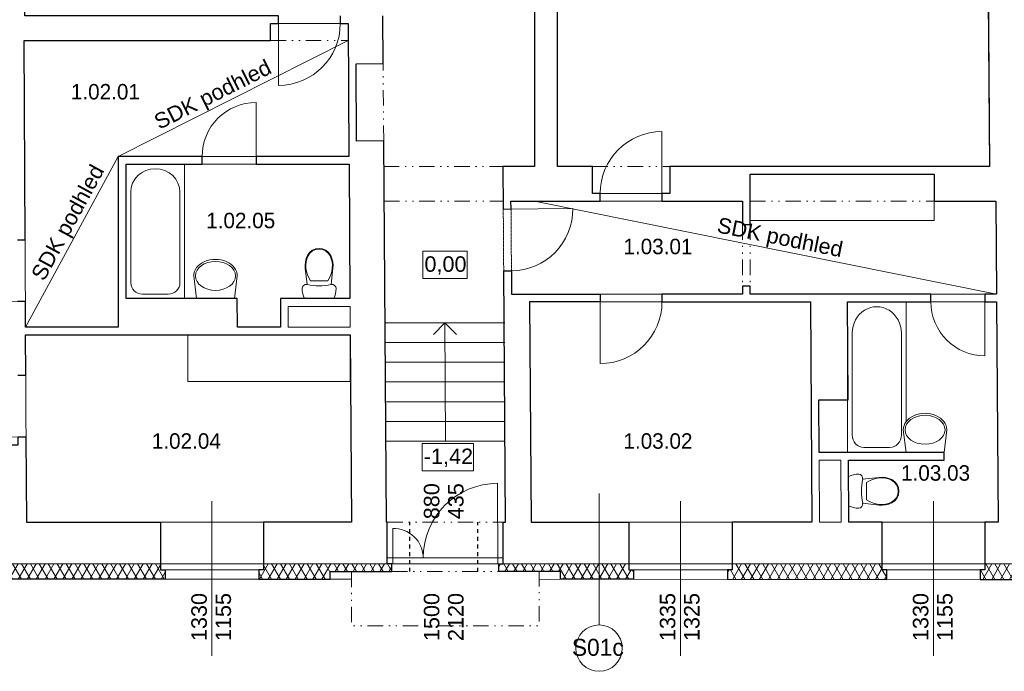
# Model space of a CAD drawing. Extents: x 24941 to 62406, y 21375 to 53554.
# Tile 2 of 5: x 31406 to 44136, y 21375 to 29802. Entities that reach past the tile are written whole.
import ezdxf

# ---------------------------------------------------------------- set-up
doc = ezdxf.new("R2010")
doc.units = 0
doc.header["$MEASUREMENT"] = 0
doc.set_wipeout_variables(frame=1)
for name, pattern in [('DGN Style 2', [0.643626, 0.386175, -0.25745]), ('Wipeout_Contour', [1000, 0, -1000]), ('Čerchovaná se dvěma tečkami M', [455, 200, -75, 15, -75, 15, -75]), ('čárkovaná S', [100, 50, -50])]:
    doc.linetypes.add(name, pattern=pattern)
for name, color, linetype, lineweight in [('2D VÝPLNĚ_Číslo_pera__4', 91, 'Continuous', 13), ('2D ČÁRY_Číslo_pera__1', 7, 'Continuous', 15), ('2D ČÁRY_Číslo_pera__2', 1, 'Continuous', 25), ('2D ČÁRY_Číslo_pera__3', 150, 'Continuous', 13), ('2D ČÁRY_Číslo_pera__4', 91, 'Continuous', 13), ('komín_Číslo_pera__1', 7, 'Continuous', 15), ('NÁBYTEK A ZAŘÍZENÍ_Číslo_pera__3', 150, 'Continuous', 13), ('POZNÁMKY.TEXT_Číslo_pera__1', 7, 'Continuous', 15), ('POZNÁMKY.TEXT_Číslo_pera__4', 91, 'Continuous', 13), ('zdi_Číslo_pera__1', 7, 'Continuous', 15), ('zdivo_Číslo_pera__1', 7, 'Continuous', 15)]:
    doc.layers.add(name, color=color, linetype=linetype, lineweight=lineweight)
for name, color, linetype in [('2D ČÁRY', 7, 'Continuous'), ('NÁBYTEK A ZAŘÍZENÍ', 7, 'Continuous'), ('POZNÁMKY.POPISKA', 7, 'Continuous')]:
    doc.layers.add(name, color=color, linetype=linetype)
doc.layers.add('POZNÁMKY.POPISKA_Číslo_pera__241', color=9, linetype='Continuous', lineweight=13, true_color=0x808080)
doc.styles.add('GENERATED_STYLE_1', font='arial.ttf')
doc.styles.add('GENERATED_STYLE_3', font='txt')
pattern_1 = [(60, (0, 0), (-86.60254, 50), []), (120, (0, 0), (86.60254, 50), [])]

# ---------------------------------------------------------------- blocks, each defined once
blk = doc.blocks.new('WC s nádržkou 1 11')
at = {"linetype": 'Wipeout_Contour', "ltscale": 15629.429493}
blk.add_wipeout([(31, 650), (18, 619), (8, 587), (2, 554), (0, 520), (5, 498), (20, 479), (40, 469), (64, 469), (41, 257), (39, 215), (44, 173), (54, 132), (70, 92), (97, 54), (132, 25), (174, 6), (220, 0), (266, 6), (308, 25), (343, 54), (370, 92), (386, 132), (396, 173), (401, 215), (399, 257), (376, 469), (400, 469), (420, 479), (435, 498), (440, 520), (438, 554), (432, 587), (422, 619), (409, 650)], dxfattribs=at).dxf.layer = 'NÁBYTEK A ZAŘÍZENÍ'
at = {"layer": 'NÁBYTEK A ZAŘÍZENÍ_Číslo_pera__3', "linetype": 'Continuous'}
for p, q in [((31, 650), (18, 619)), ((409, 650), (31, 650)), ((422, 619), (409, 650)), ((2, 554), (0, 520)), ((0, 520), (5, 498)), ((8, 587), (2, 554)), ((18, 619), (8, 587)), ((432, 587), (422, 619)), ((438, 554), (432, 587)), ((435, 498), (440, 520)), ((440, 520), (438, 554)), ((5, 498), (20, 479)), ((20, 479), (40, 469)), ((40, 469), (64, 469)), ((64, 469), (41, 257)), ((107, 419), (86, 381)), ((333, 419), (107, 419)), ((354, 381), (333, 419)), ((399, 257), (376, 469)), ((376, 469), (400, 469)), ((400, 469), (420, 479)), ((420, 479), (435, 498)), ((41, 257), (39, 215)), ((49, 256), (47, 215)), ((56, 299), (49, 256)), ((68, 341), (56, 299)), ((86, 381), (68, 341)), ((372, 341), (354, 381)), ((384, 299), (372, 341)), ((391, 256), (384, 299)), ((393, 215), (391, 256)), ((401, 215), (399, 257)), ((39, 215), (44, 173)), ((44, 173), (54, 132)), ((47, 215), (52, 174)), ((52, 174), (62, 134)), ((54, 132), (70, 92)), ((62, 134), (78, 96)), ((362, 96), (378, 134)), ((370, 92), (386, 132)), ((378, 134), (388, 174)), ((386, 132), (396, 173)), ((388, 174), (393, 215)), ((396, 173), (401, 215)), ((70, 92), (97, 54)), ((78, 96), (102, 60)), ((97, 54), (132, 25)), ((102, 60), (136, 32)), ((132, 25), (174, 6)), ((136, 32), (176, 14)), ((174, 6), (220, 0)), ((176, 14), (220, 8)), ((220, 8), (264, 14)), ((220, 0), (266, 6)), ((264, 14), (304, 32)), ((266, 6), (308, 25)), ((304, 32), (338, 60)), ((308, 25), (343, 54)), ((338, 60), (362, 96)), ((343, 54), (370, 92))]:
    blk.add_line(p, q, dxfattribs=at)
blk.add_ellipse((220, -298), major_axis=(785, 0), ratio=0.9963, start_param=1.370375, end_param=1.771221, dxfattribs=at)
blk = doc.blocks.new('Vana 01 11_2')
at = {"layer": 'NÁBYTEK A ZAŘÍZENÍ_Číslo_pera__3', "linetype": 'Continuous'}
for p, q in [((0, 0), (0, 757)), ((0, 757), (1950, 757)), ((1544, 697), (227, 697)), ((1950, 757), (1950, 0)), ((65, 212), (65, 545)), ((0, 0), (1950, 0)), ((1544, 61), (227, 61))]:
    blk.add_line(p, q, dxfattribs=at)
for centre, major_axis, start_param, end_param in [((227, 545), (162, 0), 1.570796, 3.141593), ((1544, 379), (341, 0), 4.712389, 7.853982), ((227, 212), (162, 0), 3.141593, 4.712389)]:
    blk.add_ellipse(centre, major_axis=major_axis, ratio=0.932238, start_param=start_param, end_param=end_param, dxfattribs=at)
blk = doc.blocks.new('Umyvadlo oválné 11')
at = {"linetype": 'Wipeout_Contour', "ltscale": 7091.437021}
blk.add_wipeout([(0, 214), (2, 185), (10, 158), (21, 132), (49, 94), (82, 63), (145, 28), (212, 7), (281, 0), (350, 7), (417, 28), (480, 63), (514, 94), (541, 132), (553, 158), (560, 185), (562, 214), (527, 508), (35, 508), (-1, 214)], dxfattribs=at).dxf.layer = 'NÁBYTEK A ZAŘÍZENÍ'
at = {"layer": 'NÁBYTEK A ZAŘÍZENÍ_Číslo_pera__3', "linetype": 'Continuous'}
for p, q in [((35, 508), (-1, 214)), ((36, 508), (35, 508)), ((527, 508), (35, 508)), ((527, 508), (527, 508)), ((562, 214), (527, 508))]:
    blk.add_line(p, q, dxfattribs=at)
blk.add_ellipse((281, 214), major_axis=(-258, 0), ratio=0.726361, dxfattribs=at)
blk.add_ellipse((281, 214), major_axis=(-281, 0), ratio=0.760953, start_param=0, end_param=3.141593, dxfattribs=at)
blk = doc.blocks.new('Vana 01 11_3')
at = {"layer": 'NÁBYTEK A ZAŘÍZENÍ_Číslo_pera__3', "linetype": 'Continuous'}
for p, q in [((0, 0), (0, 757)), ((0, 757), (1738, 757)), ((1376, 697), (203, 697)), ((1738, 757), (1738, 0)), ((58, 212), (58, 545)), ((0, 0), (1738, 0)), ((1376, 61), (203, 61))]:
    blk.add_line(p, q, dxfattribs=at)
for centre, major_axis, start_param, end_param in [((203, 545), (0, 151), 0, 1.570796), ((1376, 379), (0, 318), 3.141593, 6.283185), ((203, 212), (0, 151), 1.570796, 3.141593)]:
    blk.add_ellipse(centre, major_axis=major_axis, ratio=0.955862, start_param=start_param, end_param=end_param, dxfattribs=at)
blk = doc.blocks.new('LINE_11611', base_point=(38897, 23675))
at = {"layer": 'POZNÁMKY.POPISKA_Číslo_pera__241', "linetype": 'Continuous'}
blk.add_line((38897, 23675), (38897, 21975), dxfattribs=at)
blk.add_circle((38897, 21675), 300, dxfattribs=at)
blk = doc.blocks.new('LINE_11707', base_point=(36910, 24352))
at = {"layer": '2D ČÁRY_Číslo_pera__3', "linetype": 'Continuous'}
for p, q in [((36905, 25882), (36756, 25731)), ((36910, 24352), (36905, 25882)), ((36905, 25882), (37056, 25732))]:
    blk.add_line(p, q, dxfattribs=at)

msp = doc.modelspace()

# ---------------------------------------------------------------- hatches: boundary and pattern name
at = {"layer": '2D VÝPLNĚ_Číslo_pera__4', "linetype": 'Continuous'}
h = msp.add_hatch(dxfattribs=at)
h.set_pattern_fill('TEPELNA_IZOLACE_MINERÁL', color=8, style=0, pattern_type=2)
h.set_pattern_definition(pattern_1)
h.paths.add_polyline_path([(26176.5, 24856.7), (26190.7, 22564.4), (33287.5, 22564.3), (33287.5, 22688.3), (33227.5, 22688.3), (33227.5, 22764.3), (26389.5, 22764.4), (26376.8, 24797.9), (26300.8, 24797.5), (26300.5, 24857.5)], flags=0)
h = msp.add_hatch(dxfattribs=at)
h.set_pattern_fill('TEPELNA_IZOLACE_MINERÁL', color=8, style=0, pattern_type=2)
h.set_pattern_definition(pattern_1)
h.paths.add_polyline_path([(34556.3, 22688.3), (34496.3, 22688.3), (34496.3, 22564.3), (35419, 22564.3), (35419, 22664.3), (36219, 22664.3), (36219, 22764.3), (34556.3, 22764.3)], flags=0)
h = msp.add_hatch(dxfattribs=at)
h.set_pattern_fill('TEPELNA_IZOLACE_MINERÁL', color=8, style=0, pattern_type=2)
h.set_pattern_definition(pattern_1)
h.paths.add_polyline_path([(38399.2, 22564.3), (39341.3, 22564.3), (39341.3, 22688.3), (39281.3, 22688.3), (39281.3, 22764.3), (37599.2, 22764.3), (37599.2, 22664.3), (38399.2, 22664.3)], flags=0)
h = msp.add_hatch(dxfattribs=at)
h.set_pattern_fill('TEPELNA_IZOLACE_MINERÁL', color=8, style=0, pattern_type=2)
h.set_pattern_definition(pattern_1)
h.paths.add_polyline_path([(40557.1, 22688.3), (40557.1, 22564.3), (42616.3, 22564.2), (42616.3, 22688.2), (42556.3, 22688.2), (42556.3, 22764.2), (40617.1, 22764.3), (40617.1, 22688.3)], flags=0)
h = msp.add_hatch(dxfattribs=at)
h.set_pattern_fill('TEPELNA_IZOLACE_MINERÁL', color=8, style=0, pattern_type=2)
h.set_pattern_definition(pattern_1)
h.paths.add_polyline_path([(43825.1, 22688.2), (43825.1, 22564.2), (45025, 22564.2), (45025, 22688.2), (44965, 22688.2), (44965, 22764.2), (43885.1, 22764.2), (43885.1, 22688.2)], flags=0)

# ---------------------------------------------------------------- linework, layer by layer
at = {"layer": '2D ČÁRY_Číslo_pera__1', "color": 8, "linetype": 'Continuous'}
for p, q in [((38060.5, 32181.2), (38060.5, 27904.2)), ((38360.5, 32041.1), (38360.5, 27904.2)), ((34650.7, 29531.9), (34650.7, 29751.9)), ((35755.1, 29232.6), (36105.1, 29235.1)), ((35762.2, 28232.6), (36112.2, 28235.1)), ((32681.1, 25824.3), (32681.1, 28031.9)), ((32681.1, 28031.9), (35663.6, 28031.9)), ((32781.1, 26194.3), (32781.1, 27931.9)), ((32781.1, 27931.9), (35664.3, 27931.9)), ((37654.5, 27904.2), (38060.5, 27904.2)), ((38360.5, 27904.2), (38810.5, 27904.2)), ((38810.5, 27904.2), (38810.5, 27554.2)), ((39810.5, 27904.2), (39810.5, 27554.2)), ((39810.5, 27904.2), (43944.7, 27904.2)), ((40850.6, 27804.2), (43227.9, 27804.2)), ((40850.6, 27154.2), (40850.6, 27804.2)), ((43227.9, 27454.2), (43227.9, 27804.2)), ((38810.5, 27554.2), (39810.5, 27554.2)), ((37757.7, 27454.2), (40750.6, 27454.2)), ((40750.6, 27454.2), (40750.6, 27154.2)), ((43227.9, 27454.2), (44027.9, 27454.2)), ((40850.6, 27154.2), (40750.6, 27154.2)), ((40850.6, 26354.2), (40750.6, 26354.2)), ((40750.6, 26354.2), (40750.6, 26254.2)), ((40850.6, 26354.2), (40850.6, 26254.2)), ((37766.2, 26254.2), (40750.6, 26254.2)), ((40850.6, 26254.2), (44036.3, 26254.2)), ((37996.9, 26154.2), (41628.7, 26154.2)), ((41628.7, 26154.2), (41646.4, 23304.2)), ((42108.7, 26154.2), (44037.1, 26154.2)), ((37679.6, 25881.9), (36130.6, 25881.9)), ((37679.6, 25626.9), (36132.4, 25626.9)), ((37679.6, 25371.9), (36134.2, 25371.9)), ((37679.6, 25116.9), (36136, 25116.9)), ((37679.6, 24861.9), (36137.8, 24861.9)), ((41736.6, 24884.2), (41740.8, 24204.2)), ((37679.6, 24351.9), (36139.6, 24351.9)), ((41741.5, 24104.2), (41746.4, 23304.2)), ((41741.5, 24104.2), (42021.5, 24104.2)), ((42021.5, 24104.2), (42026.4, 23304.2)), ((42121.5, 24104.2), (43357.2, 24104.2)), ((33227.5, 22688.3), (33227.5, 23304.3)), ((34556.3, 22688.3), (34556.3, 23304.3)), ((36159, 22764.3), (36159, 23304.3)), ((37659.2, 22764.3), (37659.2, 23304.3)), ((39281.3, 22688.3), (39281.3, 23304.3)), ((40617.1, 22688.3), (40617.1, 23304.3)), ((42556.3, 22688.2), (42556.3, 23304.2)), ((43885.1, 22688.2), (43885.1, 23304.2)), ((33287.5, 22564.3), (33287.5, 22688.3)), ((34496.3, 22564.3), (34496.3, 22688.3)), ((35419, 22664.3), (35419, 22564.3)), ((36219, 22664.3), (36219, 22764.3)), ((37599.2, 22664.3), (37599.2, 22764.3)), ((38399.2, 22664.3), (38399.2, 22564.3)), ((39341.3, 22564.3), (39341.3, 22688.3)), ((40557.1, 22564.3), (40557.1, 22688.3)), ((42616.3, 22564.2), (42616.3, 22688.2)), ((43825.1, 22564.2), (43825.1, 22688.2)), ((26190.7, 22564.4), (35694.3, 22564.3)), ((38124.3, 22564.3), (50879.5, 22564.2))]:
    msp.add_line(p, q, dxfattribs=at)
at = {"layer": '2D ČÁRY_Číslo_pera__2', "color": 8, "linetype": 'čárkovaná S'}
for p, q in [((36450.9, 22664.3), (36450.9, 23304.3)), ((37328.2, 22664.3), (37328.2, 23304.3))]:
    msp.add_line(p, q, dxfattribs=at)
at = {"layer": '2D ČÁRY_Číslo_pera__2', "color": 8, "linetype": 'Continuous', "flags": 128}
msp.add_lwpolyline([(31376.1, 26955.8), (31476.1, 26956.3), (31464.8, 29531.9), (34650.7, 29531.9), (34650.7, 29751.9), (34751.4, 29751.9), (34751.4, 29851.9), (31473.4, 29851.9), (31463.2, 32191.9), (34680.6, 32191.9), (34680.6, 32291.9), (34580.6, 32291.9), (34580.6, 32511.9), (31451.8, 32511.9), (31439.4, 35326.7), (31339.4, 35326.3)], dxfattribs=at)
for points in [[(37758.4, 27354.2), (37757.7, 27454.2), (38910.5, 27454.2), (38910.5, 27554.2), (38810.5, 27554.2), (38810.5, 27904.2), (38360.5, 27904.2), (38360.5, 32041.1), (39930.2, 32043), (39929.5, 32659.4), (39989.5, 32659.5), (39989.3, 32783.5), (37860.5, 32781), (37860.5, 32481), (37814.4, 32480.9), (37814.5, 32356.9), (37874.5, 32357), (37874.7, 32181), (38060.5, 32181.2), (38060.5, 27904.2), (37654.5, 27904.2), (37658.4, 27353.5)], [(39281.3, 23304.3), (39281.3, 22688.3), (39341.3, 22688.3), (39341.3, 22564.3), (38399.2, 22564.3), (38399.2, 22664.3), (37599.2, 22664.3), (37599.2, 22764.3), (37659.2, 22764.3), (37659.2, 23304.3), (37687, 23304.3), (37664.1, 26553.5), (37764.1, 26554.2), (37766.2, 26254.2), (38910.5, 26254.2), (38910.5, 26154.2), (37996.9, 26154.2), (38017, 23304.3)], [(33227.5, 23304.3), (33227.5, 22688.3), (33287.5, 22688.3), (33287.5, 22564.3), (26190.7, 22564.4), (26176.5, 24856.7), (26300.5, 24857.5), (26300.8, 24797.5), (26906.8, 24801.2), (26916.2, 23304.3), (31042.2, 23304.3), (31037.8, 24304.3), (31387.8, 24305.8), (31387.3, 24405.8), (31487.3, 24406.3), (31492.2, 23304.3)]]:
    msp.add_lwpolyline(points, close=True, dxfattribs=at)
at = {"layer": '2D ČÁRY_Číslo_pera__3', "color": 8, "linetype": 'Continuous'}
for p, q in [((34751.4, 28951.9), (34751.4, 29851.9)), ((35551.4, 29751.9), (35551.4, 29851.9)), ((34464.3, 27931.9), (34464.3, 28731.9)), ((39710.5, 28354.2), (39710.5, 27454.2)), ((33764.3, 27931.9), (33764.3, 28031.9)), ((38910.5, 27554.2), (38910.5, 27454.2)), ((38558.4, 27359.8), (37658.4, 27353.5)), ((31376.1, 26955.8), (31476.1, 26956.3)), ((37764.1, 26554.2), (37664.1, 26553.5)), ((38910.5, 25354.2), (38910.5, 26254.2)), ((39710.5, 26154.2), (39710.5, 26254.2)), ((43186.3, 26254.2), (43186.3, 26154.2)), ((43886.3, 26254.2), (43886.3, 25454.2)), ((30579.7, 26152.3), (31479.7, 26156.3)), ((31383.8, 25205.8), (31483.8, 25206.3)), ((30587.3, 24402.3), (31487.3, 24406.3)), ((37585.6, 23806.2), (37589.2, 22764.3)), ((36228.4, 23222), (36229, 22764.3))]:
    msp.add_line(p, q, dxfattribs=at)
at = {"layer": '2D ČÁRY_Číslo_pera__3', "color": 8, "linetype": 'Čerchovaná se dvěma tečkami M'}
for p, q in [((34650.7, 29531.9), (35653, 29531.9)), ((36112.2, 28235.1), (36105.1, 29235.1)), ((36114.5, 27904.2), (37654.5, 27904.2)), ((38810.5, 27904.2), (39810.5, 27904.2)), ((36117.7, 27454.2), (37657.7, 27454.2)), ((40850.6, 27454.2), (43227.9, 27454.2)), ((40750.6, 27154.2), (40750.6, 26354.2)), ((40850.6, 27154.2), (40850.6, 26354.2)), ((36159, 23304.3), (37659.2, 23304.3)), ((36219, 22664.3), (37599.2, 22664.3))]:
    msp.add_line(p, q, dxfattribs=at)
at = {"layer": '2D ČÁRY_Číslo_pera__3', "color": 8, "linetype": 'Continuous', "flags": 128}
for points in [[(43227.9, 27804.2), (40850.6, 27804.2), (40850.6, 27204.2), (43227.9, 27204.2)], [(35679.9, 25724.3), (33579.9, 25724.3), (33579.9, 25124.3), (35679.9, 25124.3)]]:
    msp.add_lwpolyline(points, close=True, dxfattribs=at)
at = {"layer": '2D ČÁRY_Číslo_pera__3', "color": 8, "linetype": 'Čerchovaná se dvěma tečkami M', "flags": 128}
msp.add_lwpolyline([(35694.4, 22664.3), (35694.1, 21964.3), (38124.1, 21963.4), (38124.4, 22664.3)], dxfattribs=at)
at = {"layer": '2D ČÁRY_Číslo_pera__3', "color": 8, "linetype": 'Continuous'}
for centre, radius, start, end in [((34751.4, 29751.9), 800, 270, 0), ((34464.3, 28031.9), 700, 90, 180), ((39710.5, 27554.2), 800, 90, 180), ((37758.4, 27354.2), 800, 270.40461, 0.40461), ((38910.5, 26154.2), 800, 270, 0), ((43886.3, 26154.2), 700, 180, 270), ((37588.9, 22840.3), 965.9, 90.1956, 180.00236), ((36241, 22840.3), 382, 0.00236, 91.88405)]:
    msp.add_arc(centre, radius, start, end, dxfattribs=at)
at = {"layer": '2D ČÁRY_Číslo_pera__4', "color": 8, "linetype": 'Continuous'}
for p, q in [((35653, 29531.9), (32681.1, 28031.9)), ((32681.1, 28031.9), (31481.1, 25824.3)), ((44036.3, 26254.2), (38060.5, 27454.2)), ((33891.9, 23574.5), (33891.9, 21574.5)), ((39949.2, 23574.5), (39949.2, 21574.5)), ((43220.7, 23574.5), (43220.7, 21574.5))]:
    msp.add_line(p, q, dxfattribs=at)
at = {"layer": 'komín_Číslo_pera__1', "color": 8, "linetype": 'Continuous'}
for p, q in [((42108.7, 26154.2), (42116.6, 24884.2)), ((34877.2, 26094.3), (35677.3, 26094.3)), ((31481.1, 25824.3), (32681.1, 25824.3)), ((31481.6, 25724.3), (35679.9, 25724.3)), ((34220.6, 25824.3), (34779.2, 25824.3)), ((34879.2, 25824.3), (35679.2, 25824.3)), ((41736.6, 24884.2), (42116.6, 24884.2))]:
    msp.add_line(p, q, dxfattribs=at)
at = {"layer": 'POZNÁMKY.TEXT_Číslo_pera__1', "color": 8, "linetype": 'Continuous', "flags": 128}
for points in [[(36619.3, 26808.9), (37191.4, 26808.9), (37191.4, 26454.6), (36619.3, 26454.6)], [(36611.7, 24322.2), (37275.3, 24322.2), (37275.3, 23967.9), (36611.7, 23967.9)]]:
    msp.add_lwpolyline(points, close=True, dxfattribs=at)
at = {"layer": 'zdi_Číslo_pera__1', "color": 8, "linetype": 'Continuous'}
for p, q in [((43944.7, 27904.2), (43915.4, 32047.6)), ((36105.1, 29235.1), (36100.7, 29851.9)), ((34650.7, 29751.9), (35651.4, 29751.9)), ((35663.6, 28031.9), (35651.4, 29751.9)), ((31464.8, 29531.9), (34650.7, 29531.9)), ((31464.8, 29531.9), (31481.1, 25824.3)), ((35762.2, 28232.6), (35755.1, 29232.6)), ((36147, 23304.3), (36112.2, 28235.1)), ((35676.6, 26194.3), (35664.3, 27931.9)), ((44036.3, 26254.2), (44027.9, 27454.2)), ((34779.2, 25824.3), (34776.5, 26194.3)), ((34876.5, 26194.3), (34876.5, 26195)), ((44057.2, 23304.2), (44037.1, 26154.2)), ((34879.2, 25824.3), (34877.2, 26094.3)), ((35679.2, 25824.3), (35677.3, 26094.3)), ((31481.6, 25724.3), (31492.2, 23304.3)), ((35697, 23304.3), (35679.9, 25724.3)), ((31492.2, 23304.3), (35697, 23304.3)), ((36147, 23304.3), (36159, 23304.3)), ((37659.2, 23304.3), (37687, 23304.3)), ((38017, 23304.3), (41646.4, 23304.2)), ((41746.4, 23304.2), (42026.4, 23304.2)), ((42126.4, 23304.2), (44057.2, 23304.2)), ((36159, 22840.3), (37659.2, 22840.3)), ((26389.5, 22764.4), (60397.9, 22764.1)), ((33227.5, 22688.3), (34556.3, 22688.3)), ((35419, 22664.3), (36219, 22664.3)), ((37599.2, 22664.3), (38399.2, 22664.3)), ((39281.3, 22688.3), (40617.1, 22688.3)), ((42556.3, 22688.2), (43885.1, 22688.2))]:
    msp.add_line(p, q, dxfattribs=at)
at = {"layer": 'zdi_Číslo_pera__1', "color": 8, "linetype": 'DGN Style 2'}
for p, q in [((37687, 23304.3), (37654.5, 27904.2)), ((37766.2, 26254.2), (37757.7, 27454.2))]:
    msp.add_line(p, q, dxfattribs=at)
at = {"layer": 'zdivo_Číslo_pera__1', "color": 8, "linetype": 'Continuous'}
for p, q in [((38017, 23304.3), (37996.9, 26154.2)), ((36139.6, 24606.9), (37679.6, 24606.9))]:
    msp.add_line(p, q, dxfattribs=at)

# ---------------------------------------------------------------- block references
at = {"layer": '2D ČÁRY', "color": 8, "linetype": 'Continuous'}
msp.add_blockref('LINE_11707', (36909.6, 24351.9), dxfattribs=at)
at = {"layer": 'NÁBYTEK A ZAŘÍZENÍ', "color": 8, "linetype": 'Continuous'}
for name, p, rotation in [('Vana 01 11_3', (33538.5, 26194.3), 89.99960696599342), ('WC s nádržkou 1 11', (35497.3, 26844.3), 179.9996069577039), ('Umyvadlo oválné 11', (34218.3, 26702.3), 179.9996069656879), ('Vana 01 11_2', (42866.1, 24204.2), 89.99960696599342), ('WC s nádržkou 1 11', (42774, 23484.2), 90)]:
    msp.add_blockref(name, p, dxfattribs=dict(at, rotation=rotation))
at = {"layer": 'POZNÁMKY.POPISKA', "color": 8, "linetype": 'Continuous'}
msp.add_blockref('LINE_11611', (38896.7, 23674.8), dxfattribs=at)

# ---------------------------------------------------------------- texts
at = {"layer": 'POZNÁMKY.TEXT_Číslo_pera__4', "color": 8, "linetype": 'Continuous', "attachment_point": 4}
for s, insert, char_height, rotation, style in [('{SDK podhled}', (33179.1, 28439.1), 200, 26.78158, 'GENERATED_STYLE_1'), ('{SDK podhled}', (31658.8, 26442.6), 200, 61.47202, 'GENERATED_STYLE_1'), ('{SDK podhled}', (40424.2, 27121.5), 200, 348.64563, 'GENERATED_STYLE_1'), ('{S01c}', (38545.7, 21683.5), 220, 359.99961, 'GENERATED_STYLE_3')]:
    msp.add_mtext(s, dxfattribs=dict(at, insert=insert, char_height=char_height, rotation=rotation, style=style))
at = {"layer": 'POZNÁMKY.TEXT_Číslo_pera__4', "color": 8, "linetype": 'Continuous', "char_height": 200}
for s, insert, attachment_point, style in [('{1.02.01}', (32067.9, 28970.1), 1, 'GENERATED_STYLE_3'), ('{1.02.05}', (33817.6, 27304.8), 1, 'GENERATED_STYLE_3'), ('{1.03.01}', (39212.2, 26968.8), 1, 'GENERATED_STYLE_3'), ('{0,00}', (36639.3, 26623.1), 4, 'GENERATED_STYLE_1'), ('{1.02.04}', (33114.4, 24453.2), 1, 'GENERATED_STYLE_3'), ('{1.03.02}', (39212.2, 24453.2), 1, 'GENERATED_STYLE_3'), ('{-1,42}', (36631.7, 24136.4), 4, 'GENERATED_STYLE_1')]:
    msp.add_mtext(s, dxfattribs=dict(at, insert=insert, attachment_point=attachment_point, style=style))
at = {"layer": 'POZNÁMKY.TEXT_Číslo_pera__4', "color": 8, "linetype": 'Continuous', "char_height": 200, "attachment_point": 8, "rotation": 89.99961, "style": 'GENERATED_STYLE_1'}
for s, insert, line_spacing_factor in [('{880\\P435}', (37147.4, 23574.5), 0.938433), ('{1330\\P1155}', (34140.9, 22076.6), 0.938049), ('{1500\\P2120}', (37147.1, 22076.6), 0.938049), ('{1335\\P1325}', (40198.3, 22076.6), 0.938433), ('{1330\\P1155}', (43469.7, 22076.5), 0.938049)]:
    msp.add_mtext(s, dxfattribs=dict(at, insert=insert, line_spacing_factor=line_spacing_factor))

# ---------------------------------------------------------------- next in the draw order: linework, layer by layer
at = {"layer": '2D ČÁRY_Číslo_pera__1', "color": 8, "linetype": 'Continuous'}
msp.add_line((42121.5, 24104.2), (42126.4, 23304.2), dxfattribs=at)
at = {"layer": '2D ČÁRY_Číslo_pera__2', "color": 8, "linetype": 'Continuous', "flags": 128}
for points in [[(35551.4, 29851.9), (35551.4, 29751.9), (35651.4, 29751.9), (35663.6, 28031.9), (34464.3, 28031.9), (34464.3, 27931.9), (35664.3, 27931.9), (35676.6, 26194.3), (34776.5, 26194.3), (34779.2, 25824.3), (34220.6, 25824.3), (34218.3, 26194.3), (32781.1, 26194.3), (32781.1, 27931.9), (33764.3, 27931.9), (33764.3, 28031.9), (32681.1, 28031.9), (32681.1, 25824.3), (31481.1, 25824.3), (31479.7, 26156.3), (31379.7, 26155.8)], [(31383.8, 25205.8), (31483.8, 25206.3), (31481.6, 25724.3), (35679.9, 25724.3), (35697, 23304.3), (34556.3, 23304.3), (34556.3, 22688.3), (34496.3, 22688.3), (34496.3, 22564.3), (35419, 22564.3), (35419, 22664.3), (36219, 22664.3), (36219, 22764.3), (36159, 22764.3), (36159, 23304.3), (36147, 23304.3), (36112.2, 28235.1), (35762.2, 28232.6), (35755.1, 29232.6), (36105.1, 29235.1), (36100.7, 29851.9)]]:
    msp.add_lwpolyline(points, dxfattribs=at)
at = {"layer": 'komín_Číslo_pera__1', "color": 8, "linetype": 'Continuous'}
for p, q in [((32781.1, 26194.3), (34218.3, 26194.3)), ((34218.3, 26194.3), (34220.6, 25824.3)), ((34776.5, 26194.3), (35676.6, 26194.3))]:
    msp.add_line(p, q, dxfattribs=at)

# ---------------------------------------------------------------- next in the draw order: block references
at = {"layer": 'NÁBYTEK A ZAŘÍZENÍ', "color": 8, "linetype": 'Continuous', "rotation": 179.9996069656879}
msp.add_blockref('Umyvadlo oválné 11', (43392.6, 24712.2), dxfattribs=at)

# ---------------------------------------------------------------- next in the draw order: texts
at = {"layer": 'POZNÁMKY.TEXT_Číslo_pera__4', "color": 8, "linetype": 'Continuous', "insert": (42801.3, 24040.1), "char_height": 200, "attachment_point": 1, "style": 'GENERATED_STYLE_3'}
msp.add_mtext('{1.03.03}', dxfattribs=at)

# ---------------------------------------------------------------- next in the draw order: linework, layer by layer
at = {"layer": '2D ČÁRY_Číslo_pera__1', "color": 8, "linetype": 'Continuous'}
msp.add_line((43357.2, 24204.2), (43357.2, 24104.2), dxfattribs=at)
at = {"layer": '2D ČÁRY_Číslo_pera__2', "color": 8, "linetype": 'Continuous', "flags": 128}
msp.add_lwpolyline([(43915.4, 32047.6), (43944.7, 27904.2), (39810.5, 27904.2), (39810.5, 27554.2), (39710.5, 27554.2), (39710.5, 27454.2), (40750.6, 27454.2), (40750.6, 27154.2), (40850.6, 27154.2), (40850.6, 27804.2), (43227.9, 27804.2), (43227.9, 27454.2), (44027.9, 27454.2), (44036.3, 26254.2), (43886.3, 26254.2), (43886.3, 26154.2), (44037.1, 26154.2), (44057.2, 23304.2), (43885.1, 23304.2), (43885.1, 22688.2), (43825.1, 22688.2), (43825.1, 22564.2), (45025, 22564.2)], dxfattribs=at)
msp.add_lwpolyline([(43186.3, 26254.2), (40850.6, 26254.2), (40850.6, 26354.2), (40750.6, 26354.2), (40750.6, 26254.2), (39710.5, 26254.2), (39710.5, 26154.2), (41628.7, 26154.2), (41646.4, 23304.2), (40617.1, 23304.3), (40617.1, 22688.3), (40557.1, 22688.3), (40557.1, 22564.3), (42616.3, 22564.2), (42616.3, 22688.2), (42556.3, 22688.2), (42556.3, 23304.2), (42126.4, 23304.2), (42121.5, 24104.2), (43357.2, 24104.2), (43357.2, 24204.2), (41740.8, 24204.2), (41736.6, 24884.2), (42116.6, 24886.1), (42108.7, 26154.2), (43186.3, 26154.2)], close=True, dxfattribs=at)
at = {"layer": 'zdi_Číslo_pera__1', "color": 8, "linetype": 'Continuous'}
msp.add_line((41740.8, 24204.2), (43357.2, 24204.2), dxfattribs=at)

doc.saveas('drawing.dxf')
